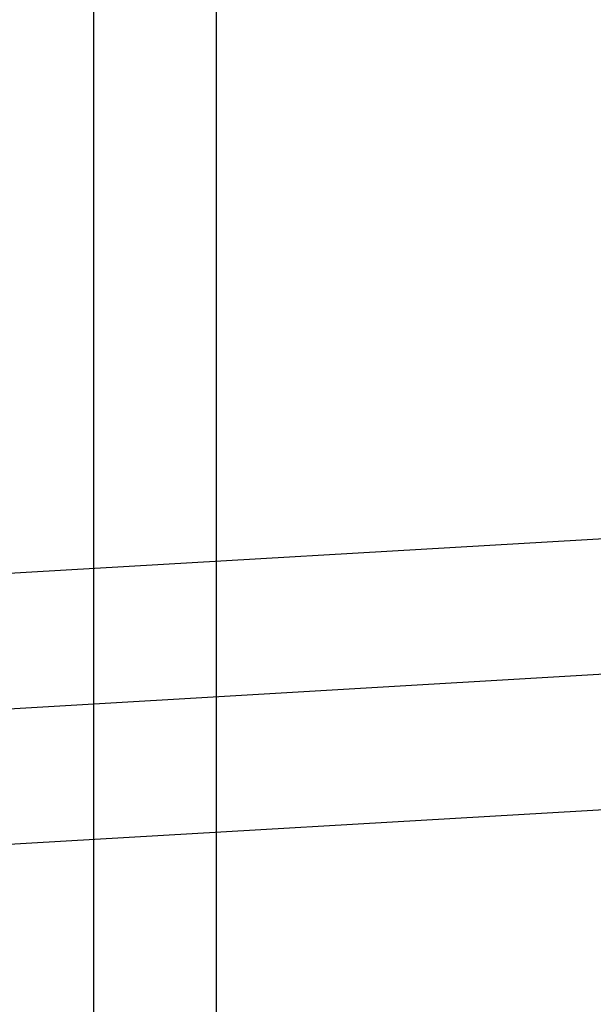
# Model space of a CAD drawing. Header units: inches. Extents: x 0 to 215, y 0 to 139.
# Tile 88 of 112: x 126.2224 to 126.3041, y 48.9382 to 49.0786. Entities that reach past the tile are written whole.
import ezdxf

# ---------------------------------------------------------------- set-up
doc = ezdxf.new("R2010")
doc.units = ezdxf.units.IN
doc.header["$LTSCALE"] = 11.804375
doc.header["$MEASUREMENT"] = 0
doc.linetypes.add('HIDDEN', pattern=[0.2, 0.1, -0.1])
doc.layers.add('DEFAULT_2', color=8, linetype='HIDDEN')

msp = doc.modelspace()

# ---------------------------------------------------------------- linework, layer by layer
at = {"layer": 'DEFAULT_2', "color": 8, "linetype": 'HIDDEN'}
for p, q in [((126.25039, 52.22575), (126.25039, 46.72525)), ((126.23289, 49.74358), (126.23289, 48.77358)), ((125.93659, 48.98309), (126.36255, 49.00795)), ((125.86934, 48.95984), (126.40722, 48.99123)), ((125.87047, 48.94058), (126.40834, 48.97197))]:
    msp.add_line(p, q, dxfattribs=at)

doc.saveas('drawing.dxf')
